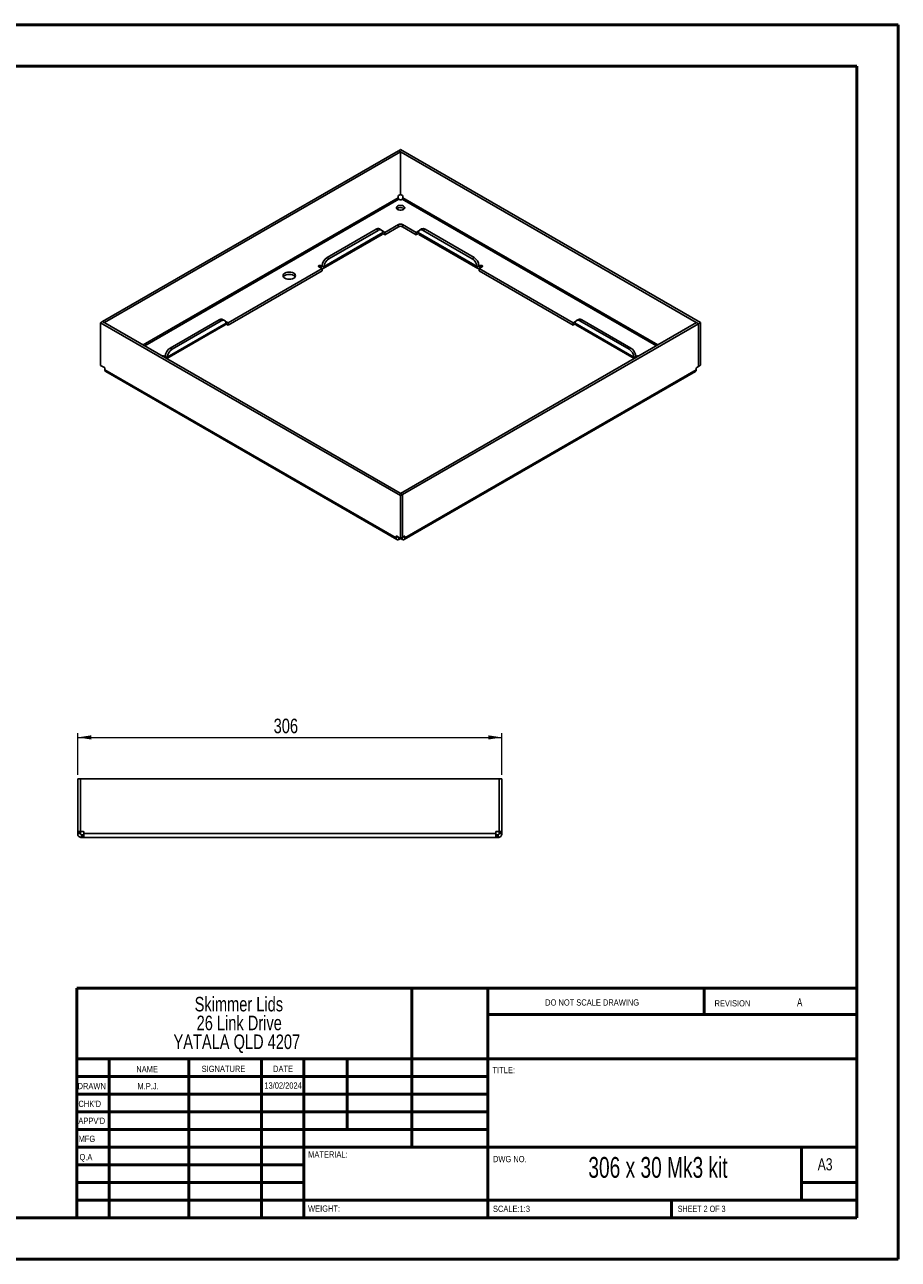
# Paper-space layout 'Sheet2' of a CAD drawing. Header units: millimetres. Extents: x 0 to 420, y 0 to 297.
# Tile 2 of 2: x 210 to 420, y 0 to 297. Entities that reach past the tile are written whole.
import ezdxf

# ---------------------------------------------------------------- set-up
doc = ezdxf.new("R2010")
doc.units = ezdxf.units.MM
doc.styles.add('SLDTEXTSTYLE0', font='TXT', dxfattribs={"width": 0.75})
doc.styles.add('SLDTEXTSTYLE1', font='TXT', dxfattribs={"width": 0.6875})
doc.dimstyles.new('SLDDIMSTYLE0', dxfattribs={"dimtxt": 3.5, "dimasz": 3.302, "dimexe": 0, "dimexo": 0.0625, "dimgap": 0.875, "dimtad": 1, "dimdec": 0, "dimlfac": 3, "dimrnd": 1e-09, "dimzin": 12, "dimdsep": 46, "dimtxsty": 'SLDTEXTSTYLE0', "dimsah": 1, "dimcen": 0.09, "dimadec": 0, "dimazin": 3, "dimtfac": 1, "dimtdec": 0, "dimtofl": 0, "dimtmove": 0, "dimatfit": 3, "dimfxl": 0, "dimfrac": 2, "dimtolj": 1, "dimtzin": 12, "dimarcsym": 0})

# ---------------------------------------------------------------- blocks, each defined once
blk = doc.blocks.new('SW_NOTE_0_1')
at = {"color": 0, "linetype": 'Continuous', "lineweight": 0, "char_height": 3.5, "attachment_point": 2, "style": 'SLDTEXTSTYLE0'}
for s, insert in [('Skimmer Lids', (13.89, 4.51)), ('26 Link Drive', (13.98, -0.01)), ('YATALA QLD 4207', (13.4, -4.54))]:
    blk.add_mtext(s, dxfattribs=dict(at, insert=insert))
blk = doc.blocks.new('_D_2')
at = {"color": 7, "linetype": 'Continuous', "lineweight": 0}
for p, q in [((223.11, 116.76), (223.11, 126.76)), ((223.11, 125.76), (325.11, 125.76)), ((325.11, 116.76), (325.11, 126.76))]:
    blk.add_line(p, q, dxfattribs=at)
at = {"color": 7, "linetype": 'Continuous', "lineweight": 18}
for points in [[(223.11, 125.76), (226.41, 125.25), (226.41, 126.27)], [(325.11, 125.76), (321.8, 126.27), (321.8, 125.25)]]:
    blk.add_solid(points, dxfattribs=at)
at = {"color": 7, "linetype": 'Continuous', "lineweight": 18, "insert": (270.23, 130.27), "char_height": 3.5, "attachment_point": 1, "style": 'SLDTEXTSTYLE0'}
blk.add_mtext('306', dxfattribs=at)

psp = doc.layouts.new('Sheet2')

# ---------------------------------------------------------------- linework, layer by layer
at = {"color": 7, "linetype": 'Continuous', "lineweight": 50}
for p, q in [((0.38, 297.21), (420.38, 297.21)), ((420.38, 0.21), (420.38, 297.21)), ((10.38, 287.21), (410.38, 287.21)), ((410.38, 287.21), (410.38, 10.21)), ((222.88, 65.46), (410.08, 65.46)), ((222.88, 65.46), (222.88, 10.21)), ((303.48, 65.46), (303.48, 27.21)), ((321.68, 65.46), (321.68, 10.21)), ((373.68, 59.09), (373.68, 65.46)), ((410.08, 59.09), (321.68, 59.09)), ((410.08, 48.46), (222.88, 48.46)), ((230.68, 48.46), (230.68, 10.21)), ((249.87, 48.46), (249.87, 10.21)), ((267.28, 48.46), (267.28, 10.21)), ((277.48, 10.21), (277.48, 48.46)), ((287.88, 31.46), (287.88, 48.46)), ((321.68, 44.21), (222.88, 44.21)), ((321.68, 39.96), (222.88, 39.96)), ((321.68, 35.71), (222.88, 35.71)), ((321.68, 31.46), (222.88, 31.46)), ((277.48, 27.21), (222.88, 27.21)), ((277.48, 27.21), (410.08, 27.21)), ((397.08, 14.46), (397.08, 27.21)), ((277.48, 22.96), (222.88, 22.96)), ((277.48, 18.71), (222.88, 18.71)), ((410.08, 18.71), (397.08, 18.71)), ((222.88, 14.46), (410.38, 14.46)), ((365.88, 10.21), (365.88, 14.46)), ((10.38, 10.21), (410.38, 10.21)), ((0.38, 0.21), (420.38, 0.21))]:
    psp.add_line(p, q, dxfattribs=at)
at = {"color": 7, "linetype": 'Continuous', "lineweight": 25}
for p, q in [((300.25, 266.91), (229.09, 225.83)), ((300.72, 266.63), (229.56, 225.55)), ((300.72, 266.63), (300.25, 266.91)), ((300.75, 267.17), (300.28, 266.9)), ((300.28, 266.89), (300.28, 266.9)), ((372.36, 225.29), (300.28, 266.9)), ((300.72, 256.34), (300.72, 266.63)), ((372.83, 225.56), (300.75, 267.17)), ((300.15, 255.57), (238.85, 220.18)), ((300.15, 255.88), (300.15, 255.57)), ((300.72, 256.34), (300.27, 256.09)), ((301.19, 256.09), (300.72, 256.36)), ((301.31, 255.57), (301.31, 255.88)), ((362.61, 220.18), (301.31, 255.57)), ((239.22, 219.96), (300.34, 255.24)), ((300.34, 255.24), (300.61, 255.09)), ((300.85, 255.09), (301.12, 255.24)), ((301.12, 255.24), (362.23, 219.96)), ((301.45, 253.04), (301.63, 252.9)), ((282.15, 238.6), (296.29, 246.77)), ((296.48, 247.19), (282.35, 239.03)), ((283.05, 241.19), (294.84, 248)), ((283.52, 240.92), (295.31, 247.73)), ((295.31, 247.73), (294.84, 248)), ((296.14, 247.81), (295.67, 248.08)), ((296.96, 247.25), (296.35, 247.6)), ((296.46, 246.99), (296.96, 246.7)), ((300.26, 249.15), (296.96, 247.25)), ((300.26, 248.61), (296.96, 246.7)), ((296.96, 247.25), (296.96, 246.7)), ((300.26, 248.61), (300.26, 249.15)), ((304.5, 247.25), (301.2, 249.15)), ((301.2, 249.15), (301.2, 248.61)), ((304.5, 246.7), (301.2, 248.61)), ((305.11, 247.6), (304.5, 247.25)), ((304.5, 246.7), (304.5, 247.25)), ((304.5, 246.7), (305, 246.99)), ((319.11, 239.03), (304.98, 247.19)), ((305.16, 246.77), (319.31, 238.6)), ((305.79, 248.08), (305.32, 247.81)), ((306.62, 248), (306.15, 247.73)), ((306.15, 247.73), (317.94, 240.92)), ((306.62, 248), (318.41, 241.19)), ((283.05, 241.19), (283.52, 240.92)), ((317.94, 240.92), (318.41, 241.19)), ((281.87, 238.54), (259.25, 225.48)), ((281.87, 238), (259.25, 224.93)), ((281.1, 238.99), (281.87, 238.54)), ((281.68, 239.19), (281.57, 239.26)), ((281.57, 239.26), (281.57, 238.72)), ((281.88, 239.31), (281.68, 239.19)), ((281.68, 239.19), (281.68, 238.65)), ((282.33, 238.89), (281.82, 239.18)), ((281.87, 238), (281.87, 238.54)), ((319.64, 239.18), (319.13, 238.89)), ((319.77, 239.19), (319.58, 239.31)), ((319.59, 238.54), (320.36, 238.99)), ((342.21, 225.48), (319.59, 238.54)), ((319.59, 238.54), (319.59, 238)), ((342.21, 224.93), (319.59, 238)), ((319.89, 239.26), (319.77, 239.19)), ((319.77, 239.19), (319.77, 238.65)), ((319.89, 239.26), (319.89, 238.72)), ((228.63, 225.53), (229.1, 225.81)), ((229.56, 225.55), (229.09, 225.83)), ((229.09, 225.83), (229.09, 225.8)), ((229.1, 225.81), (301.18, 184.2)), ((245.34, 219.42), (257.12, 226.23)), ((245.81, 219.15), (257.6, 225.95)), ((257.6, 225.95), (257.12, 226.23)), ((258.43, 226.04), (257.96, 226.31)), ((259.25, 225.48), (258.64, 225.83)), ((342.82, 225.83), (342.21, 225.48)), ((343.5, 226.31), (343.03, 226.04)), ((344.33, 226.23), (343.86, 225.95)), ((343.86, 225.95), (355.65, 219.15)), ((344.33, 226.23), (356.12, 219.42)), ((228.63, 225.53), (300.71, 183.92)), ((228.63, 215.25), (228.63, 225.53)), ((229.56, 225.54), (229.56, 225.55)), ((244.54, 216.89), (258.58, 225)), ((258.77, 225.42), (244.64, 217.26)), ((258.75, 225.22), (259.25, 224.93)), ((259.25, 225.48), (259.25, 224.93)), ((300.74, 184.46), (371.9, 225.54)), ((301.21, 184.19), (372.37, 225.27)), ((342.21, 224.93), (342.21, 225.48)), ((342.21, 224.93), (342.71, 225.22)), ((356.82, 217.26), (342.69, 225.42)), ((342.88, 225), (356.92, 216.89)), ((371.9, 225.54), (372.37, 225.27)), ((372.83, 225.56), (372.36, 225.29)), ((372.36, 225.28), (372.36, 225.29)), ((372.37, 225.27), (372.37, 214.98)), ((372.83, 215.27), (372.83, 225.56)), ((243.97, 217.42), (243.85, 217.49)), ((243.85, 217.49), (243.85, 217.29)), ((244.17, 217.54), (243.97, 217.42)), ((243.97, 217.42), (243.97, 217.22)), ((244.62, 217.12), (244.11, 217.41)), ((245.34, 219.42), (245.81, 219.15)), ((355.65, 219.15), (356.12, 219.42)), ((357.35, 217.41), (356.84, 217.12)), ((357.49, 217.42), (357.29, 217.54)), ((357.6, 217.49), (357.49, 217.42)), ((357.49, 217.42), (357.49, 217.22)), ((357.6, 217.49), (357.6, 217.29)), ((229.53, 214.72), (228.63, 215.25)), ((229.65, 214.2), (229.65, 214.52)), ((229.65, 214.2), (299.68, 173.78)), ((371.81, 214.2), (301.78, 173.78)), ((371.81, 214.2), (371.81, 214.52)), ((371.92, 214.72), (372.37, 214.98)), ((372.83, 215.27), (372.37, 215.01)), ((229.85, 213.78), (299.87, 173.35)), ((301.58, 173.35), (371.61, 213.78)), ((300.71, 183.92), (301.18, 184.2)), ((300.74, 184.46), (301.21, 184.19)), ((300.74, 184.45), (300.74, 184.46)), ((301.18, 173.91), (301.18, 184.2)), ((301.21, 184.19), (301.21, 173.9)), ((300.71, 173.64), (300.71, 183.92)), ((299.68, 174.09), (299.8, 174.16)), ((299.68, 173.78), (299.68, 174.09)), ((299.68, 173.78), (300.07, 174)), ((299.8, 174.16), (300.71, 173.64)), ((300.34, 173.4), (300.34, 173.85)), ((300.61, 173.55), (300.34, 173.4)), ((300.61, 173.55), (300.61, 173.69)), ((300.71, 173.64), (301.18, 173.91)), ((300.85, 173.55), (300.85, 173.72)), ((301.12, 173.4), (300.85, 173.55)), ((301.12, 173.4), (301.12, 173.87)), ((301.21, 173.9), (301.18, 173.92)), ((301.21, 173.9), (301.66, 174.16)), ((301.78, 173.78), (301.39, 174)), ((301.78, 174.09), (301.66, 174.16)), ((301.78, 174.09), (301.78, 173.78)), ((223.11, 103.16), (223.11, 115.76)), ((223.11, 115.76), (223.77, 115.76)), ((223.77, 103.16), (223.77, 115.76)), ((223.79, 115.76), (223.79, 103.16)), ((223.79, 115.76), (324.42, 115.76)), ((324.42, 115.76), (324.42, 103.16)), ((325.11, 115.76), (324.44, 115.76)), ((324.44, 103.16), (324.44, 115.76)), ((325.11, 103.16), (325.11, 115.76)), ((223.11, 103.16), (223.77, 103.16)), ((223.11, 102.99), (223.11, 103.16)), ((223.11, 102.99), (223.77, 102.99)), ((223.11, 102.61), (223.11, 102.99)), ((223.11, 102.61), (223.77, 102.61)), ((223.77, 102.99), (223.77, 103.16)), ((223.77, 102.61), (223.77, 102.99)), ((223.79, 103.16), (224.42, 103.16)), ((224.04, 101.68), (224.04, 102.34)), ((224.42, 102.34), (224.04, 102.34)), ((224.42, 101.68), (224.04, 101.68)), ((224.42, 101.68), (224.42, 102.34)), ((224.59, 102.34), (224.42, 102.34)), ((224.59, 101.68), (224.42, 101.68)), ((224.59, 102.99), (224.59, 102.61)), ((323.62, 102.61), (224.59, 102.61)), ((323.62, 101.68), (224.59, 101.68)), ((323.62, 102.61), (323.62, 102.99)), ((323.79, 102.34), (323.62, 102.34)), ((323.79, 101.68), (323.62, 101.68)), ((323.79, 103.16), (324.42, 103.16)), ((323.79, 101.68), (323.79, 102.34)), ((324.17, 102.34), (323.79, 102.34)), ((324.17, 101.68), (323.79, 101.68)), ((324.17, 101.68), (324.17, 102.34)), ((325.11, 103.16), (324.44, 103.16)), ((324.44, 102.99), (324.44, 103.16)), ((325.11, 102.99), (324.44, 102.99)), ((324.44, 102.61), (324.44, 102.99)), ((325.11, 102.61), (324.44, 102.61)), ((325.11, 102.99), (325.11, 103.16)), ((325.11, 102.61), (325.11, 102.99))]:
    psp.add_line(p, q, dxfattribs=at)
at = {"color": 7, "linetype": 'Continuous', "lineweight": 25, "flags": 128}
for points in [[(301.45, 252.75), (301.63, 252.9), (301.73, 253.08), (301.73, 253.26), (301.63, 253.43), (301.45, 253.58), (301.19, 253.69), (300.89, 253.75), (300.57, 253.75), (300.27, 253.69), (300.01, 253.58), (299.82, 253.43), (299.72, 253.26), (299.72, 253.08), (299.82, 252.9), (300.01, 252.75), (300.27, 252.64), (300.57, 252.59), (300.89, 252.59), (301.19, 252.64), (301.45, 252.75)], [(296.48, 247.19), (296.44, 247.41), (296.36, 247.59), (296.24, 247.73), (296.09, 247.83), (295.92, 247.88), (295.73, 247.88), (295.52, 247.83), (295.31, 247.73)], [(306.15, 247.73), (305.94, 247.83), (305.73, 247.88), (305.54, 247.88), (305.36, 247.83), (305.22, 247.73), (305.1, 247.59), (305.02, 247.41), (304.98, 247.19)], [(275.04, 236.23), (275.28, 236.41), (275.43, 236.62), (275.48, 236.84), (275.43, 237.06), (275.28, 237.27), (275.04, 237.45), (274.73, 237.59), (274.37, 237.68), (273.98, 237.71), (273.59, 237.68), (273.23, 237.59), (272.92, 237.45), (272.68, 237.27), (272.53, 237.06), (272.48, 236.84), (272.53, 236.62), (272.68, 236.41), (272.92, 236.23), (273.23, 236.09), (273.59, 236), (273.98, 235.97), (274.37, 236), (274.73, 236.09), (275.04, 236.23)], [(281.57, 239.26), (281.46, 239.3), (281.33, 239.32), (281.2, 239.3), (281.1, 239.26), (281.02, 239.2), (281, 239.13), (281.02, 239.05), (281.1, 238.99)], [(281.68, 238.65), (281.8, 238.6), (281.91, 238.57), (282.01, 238.56), (282.1, 238.58), (282.18, 238.62), (282.25, 238.69), (282.3, 238.78), (282.33, 238.89)], [(319.13, 238.89), (319.16, 238.78), (319.21, 238.69), (319.27, 238.62), (319.36, 238.58), (319.45, 238.56), (319.55, 238.57), (319.66, 238.6), (319.77, 238.65)], [(320.36, 238.99), (320.44, 239.05), (320.46, 239.13), (320.44, 239.2), (320.36, 239.26), (320.25, 239.3), (320.13, 239.32), (320, 239.3), (319.89, 239.26)], [(275.4, 236.57), (275.28, 236.73), (275.04, 236.91), (274.73, 237.05), (274.37, 237.13), (273.98, 237.16), (273.59, 237.13), (273.23, 237.05), (272.92, 236.91), (272.68, 236.73), (272.55, 236.57)], [(258.77, 225.42), (258.72, 225.64), (258.64, 225.82), (258.53, 225.96), (258.38, 226.06), (258.21, 226.11), (258.02, 226.11), (257.81, 226.06), (257.6, 225.95)], [(343.86, 225.95), (343.65, 226.06), (343.44, 226.11), (343.25, 226.11), (343.08, 226.06), (342.93, 225.96), (342.81, 225.82), (342.73, 225.64), (342.69, 225.42)]]:
    psp.add_lwpolyline(points, dxfattribs=at)
at = {"color": 7, "linetype": 'Continuous', "lineweight": 25}
for centre, radius, start, end in [((300.41, 255.87), 0.256, 122.6055, 177.3945), ((301.05, 255.87), 0.256, 2.6055, 57.3945), ((300.74, 251.8), 1.43, 60.347, 129.7323), ((300.73, 255.31), 0.256, 242.6097, 297.3903), ((295.32, 247.35), 0.809, 64.5087, 126.8018), ((296.08, 247.1), 0.396, 302.4168, 352.9021), ((300.73, 248.24), 1.02, 62.6097, 117.3903), ((300.73, 247.7), 1.02, 62.6097, 117.3903), ((305.38, 247.1), 0.396, 187.0979, 237.5832), ((306.13, 247.32), 0.831, 54.1022, 114.5873), ((284.46, 239.01), 2.6, 122.8369, 173.5142), ((284.93, 238.74), 2.6, 122.8369, 173.5142), ((316.53, 238.74), 2.6, 6.4858, 57.1631), ((317, 239.01), 2.6, 6.4858, 57.1631), ((281.76, 239.3), 0.132, 233.9869, 296.8247), ((319.7, 239.3), 0.132, 243.1753, 306.0131), ((257.61, 225.58), 0.809, 64.5087, 126.8018), ((343.85, 225.55), 0.831, 54.1022, 114.5873), ((258.37, 225.33), 0.396, 302.4168, 352.9021), ((343.09, 225.33), 0.396, 187.0979, 237.5832), ((243.62, 217.02), 0.524, 63.012, 108.3744), ((244.05, 217.53), 0.132, 233.9869, 296.8247), ((246.75, 217.24), 2.6, 122.8369, 173.5142), ((244.18, 217.19), 0.447, 320.5389, 351.0779), ((247.22, 216.97), 2.6, 122.8369, 173.5142), ((354.24, 216.97), 2.6, 6.4858, 57.1631), ((354.71, 217.24), 2.6, 6.4858, 57.1631), ((357.28, 217.19), 0.447, 188.9221, 219.4611), ((357.41, 217.53), 0.132, 243.1753, 306.0131), ((357.84, 217.02), 0.524, 71.6256, 116.988), ((229.4, 214.51), 0.256, 2.6055, 57.3945), ((372.06, 214.51), 0.256, 122.6055, 177.3945), ((299.75, 174.1), 0.0728, 50.7967, 189.214), ((300.73, 173.33), 0.256, 62.6097, 117.3903), ((301.71, 174.1), 0.0728, 350.786, 129.2033), ((224.42, 102.99), 0.167, 0, 90), ((323.79, 102.99), 0.167, 90, 180)]:
    psp.add_arc(centre, radius, start, end, dxfattribs=at)
for points, knots in [([(300.34, 255.24), (300.29, 255.27), (300.24, 255.32), (300.17, 255.44), (300.15, 255.51), (300.15, 255.57)], [0, 0, 0, 0, 0.5, 0.5, 1, 1, 1, 1]), ([(301.31, 255.57), (301.31, 255.51), (301.29, 255.44), (301.22, 255.32), (301.17, 255.27), (301.12, 255.24)], [0, 0, 0, 0, 0.5, 0.5, 1, 1, 1, 1]), ([(229.85, 213.78), (229.85, 213.78), (229.77, 213.79), (229.69, 213.93), (229.66, 214.11), (229.65, 214.2)], [0, 0, 0, 0, 0.000102, 0.500051, 1, 1, 1, 1]), ([(371.81, 214.2), (371.79, 214.11), (371.77, 213.93), (371.68, 213.79), (371.61, 213.78), (371.61, 213.78)], [0, 0, 0, 0, 0.499949, 0.999898, 1, 1, 1, 1]), ([(299.68, 173.78), (299.68, 173.68), (299.7, 173.59), (299.76, 173.44), (299.81, 173.39), (299.93, 173.32), (300.01, 173.3), (300.17, 173.32), (300.25, 173.35), (300.34, 173.4)], [0, 0, 0, 0, 0.25, 0.25, 0.5, 0.5, 0.75, 0.75, 1, 1, 1, 1]), ([(301.12, 173.4), (301.2, 173.35), (301.29, 173.32), (301.45, 173.3), (301.52, 173.32), (301.65, 173.39), (301.69, 173.44), (301.76, 173.59), (301.78, 173.68), (301.78, 173.78)], [0, 0, 0, 0, 0.25, 0.25, 0.5, 0.5, 0.75, 0.75, 1, 1, 1, 1]), ([(223.11, 102.61), (223.11, 102.49), (223.13, 102.37), (223.22, 102.14), (223.29, 102.04), (223.47, 101.87), (223.57, 101.8), (223.8, 101.7), (223.92, 101.68), (224.04, 101.68)], [0, 0, 0, 0, 0.25, 0.25, 0.5, 0.5, 0.75, 0.75, 1, 1, 1, 1]), ([(223.77, 102.61), (223.77, 102.54), (223.8, 102.47), (223.9, 102.37), (223.97, 102.34), (224.04, 102.34)], [0, 0, 0, 0, 0.5, 0.5, 1, 1, 1, 1]), ([(224.59, 101.68), (224.59, 101.68), (224.59, 101.7), (224.59, 101.8), (224.59, 101.87), (224.59, 102.04), (224.59, 102.14), (224.59, 102.37), (224.59, 102.49), (224.59, 102.61)], [0, 0, 0, 0, 0.25, 0.25, 0.5, 0.5, 0.75, 0.75, 1, 1, 1, 1]), ([(323.62, 102.61), (323.62, 102.49), (323.62, 102.37), (323.62, 102.14), (323.62, 102.04), (323.62, 101.87), (323.62, 101.8), (323.62, 101.7), (323.62, 101.68), (323.62, 101.68)], [0, 0, 0, 0, 0.25, 0.25, 0.5, 0.5, 0.75, 0.75, 1, 1, 1, 1]), ([(324.17, 101.68), (324.3, 101.68), (324.42, 101.7), (324.64, 101.8), (324.75, 101.87), (324.92, 102.04), (324.99, 102.14), (325.08, 102.37), (325.11, 102.49), (325.11, 102.61)], [0, 0, 0, 0, 0.25, 0.25, 0.5, 0.5, 0.75, 0.75, 1, 1, 1, 1]), ([(324.17, 102.34), (324.24, 102.34), (324.31, 102.37), (324.41, 102.47), (324.44, 102.54), (324.44, 102.61)], [0, 0, 0, 0, 0.5, 0.5, 1, 1, 1, 1])]:
    psp.add_open_spline(points, degree=3, knots=knots, dxfattribs=at)
for points in [[(296.47, 247.05), (296.48, 247.1), (296.48, 247.14), (296.48, 247.19)], [(304.98, 247.19), (304.97, 247.14), (304.98, 247.1), (304.98, 247.05)], [(281.82, 239.18), (281.85, 239.2), (281.87, 239.25), (281.88, 239.31)], [(282.35, 239.03), (282.35, 238.98), (282.34, 238.93), (282.33, 238.89)], [(319.13, 238.89), (319.12, 238.93), (319.11, 238.98), (319.11, 239.03)], [(319.58, 239.31), (319.58, 239.25), (319.6, 239.2), (319.64, 239.18)], [(258.76, 225.28), (258.77, 225.33), (258.77, 225.37), (258.77, 225.42)], [(342.69, 225.42), (342.69, 225.37), (342.69, 225.33), (342.7, 225.28)], [(244.11, 217.41), (244.14, 217.43), (244.16, 217.48), (244.17, 217.54)], [(244.64, 217.26), (244.63, 217.21), (244.63, 217.16), (244.62, 217.12)], [(356.84, 217.12), (356.83, 217.16), (356.82, 217.21), (356.82, 217.26)], [(357.29, 217.54), (357.3, 217.48), (357.32, 217.43), (357.35, 217.41)]]:
    psp.add_open_spline(points, degree=3, dxfattribs=at)

# ---------------------------------------------------------------- block references
at = {"color": 7, "linetype": 'Continuous', "lineweight": 0}
psp.add_blockref('SW_NOTE_0_1', (247.97, 58.84), dxfattribs=at)

# ---------------------------------------------------------------- texts
for s, insert, char_height, attachment_point, style in [('DO NOT SCALE DRAWING', (335.49, 62.75), 1.5, 1, 'SLDTEXTSTYLE0'), ('REVISION', (376.21, 62.55), 1.5, 1, 'SLDTEXTSTYLE0'), ('A', (396.68, 62.99), 1.91, 2, 'SLDTEXTSTYLE0'), ('NAME', (237.2, 46.72), 1.5, 1, 'SLDTEXTSTYLE0'), ('SIGNATURE', (252.91, 46.78), 1.5, 1, 'SLDTEXTSTYLE0'), ('DATE', (270.09, 46.79), 1.5, 1, 'SLDTEXTSTYLE0'), ('TITLE:', (322.84, 46.49), 1.5, 1, 'SLDTEXTSTYLE0'), ('DRAWN', (223.09, 42.64), 1.5, 1, 'SLDTEXTSTYLE0'), ('M.P.J.', (240.04, 42.6), 1.499, 2, 'SLDTEXTSTYLE0'), ('13/02/2024', (272.49, 42.77), 1.499, 2, 'SLDTEXTSTYLE0'), ("CHK'D", (223.29, 38.37), 1.5, 1, 'SLDTEXTSTYLE0'), ("APPV'D", (223.28, 34.28), 1.5, 1, 'SLDTEXTSTYLE0'), ('MFG', (223.33, 29.95), 1.5, 1, 'SLDTEXTSTYLE0'), ('Q.A', (223.55, 25.56), 1.5, 1, 'SLDTEXTSTYLE0'), ('MATERIAL:', (278.52, 26.2), 1.5, 1, 'SLDTEXTSTYLE0'), ('DWG NO.', (322.95, 25.08), 1.5, 1, 'SLDTEXTSTYLE0'), ('306 x 30 Mk3 kit', (362.61, 24.83), 5, 2, 'SLDTEXTSTYLE1'), ('A3', (401, 24.52), 2.91, 1, 'SLDTEXTSTYLE0'), ('WEIGHT:', (278.5, 13.16), 1.499, 1, 'SLDTEXTSTYLE0'), ('SCALE:1:3', (322.95, 13.11), 1.5, 1, 'SLDTEXTSTYLE0'), ('SHEET 2 OF 3', (367.36, 13.11), 1.5, 1, 'SLDTEXTSTYLE1')]:
    psp.add_mtext(s, dxfattribs=dict(at, insert=insert, char_height=char_height, attachment_point=attachment_point, style=style))

# ---------------------------------------------------------------- dimensions: what is measured, and where the dimension line sits
at = {"color": 7, "linetype": 'Continuous', "lineweight": 18}
dim = psp.add_linear_dim(base=(325.11, 125.76), p1=(223.11, 115.76), p2=(325.11, 115.76), angle=0, dimstyle='SLDDIMSTYLE0', dxfattribs=at)
dim.commit()
dim.dimension.update_dxf_attribs({"geometry": '_D_2', "text_midpoint": (274.11, 125.76), "dimtype": 160})

doc.saveas('drawing.dxf')
